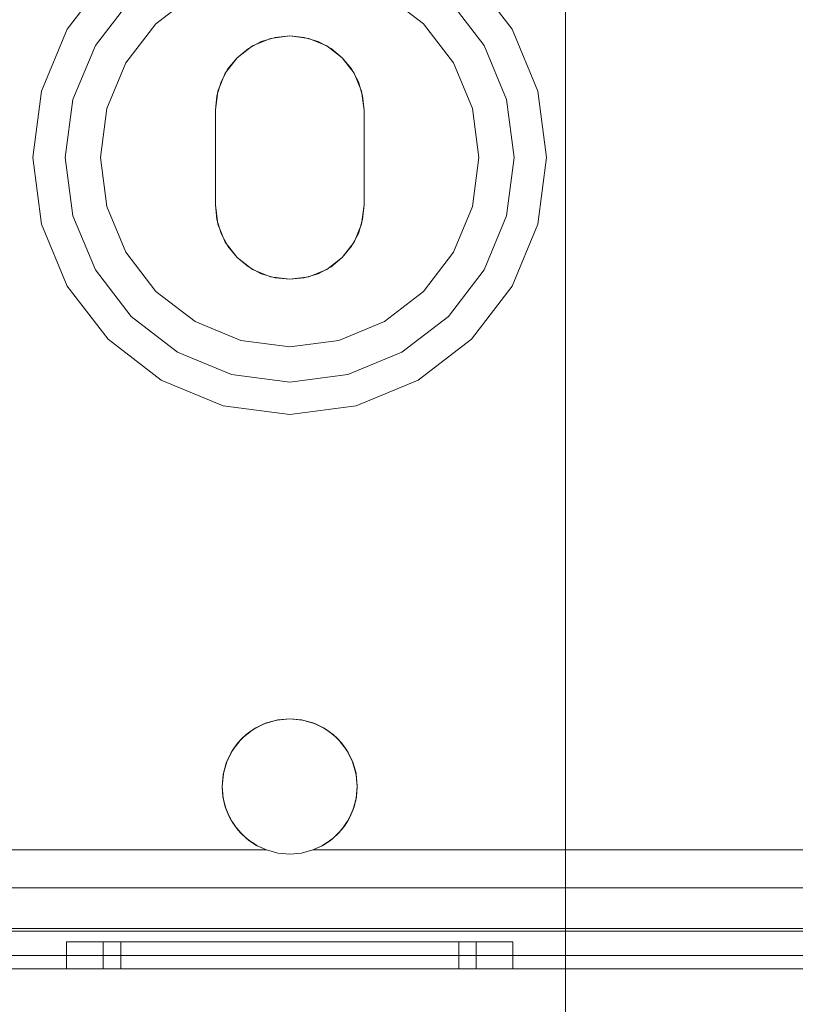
# Model space of a CAD drawing. Extents: x -634 to 300, y 62 to 1102.
# Tile 12 of 125: x -487.437 to -486.863, y 355.909 to 356.637. Entities that reach past the tile are written whole.
import ezdxf
from ezdxf.lldxf.tags import DXFTag

# ---------------------------------------------------------------- set-up
doc = ezdxf.new("R2010")
doc.units = 0
doc.layers.get('0').update_dxf_attribs({"lineweight": 13})
doc.layers.add('70 -71 Achsen- 1 Gebäudeachsen', color=7, linetype='STRICHPUNKT2-A06CPW00L0', lineweight=18)
tags = doc.linetypes.add('STRICHPUNKT2-A06CPW00L0', pattern=[12.7, 6.35, -3.175, 0, -3.175]).pattern_tags.tags
tags[10:11] = [DXFTag(74, 4), DXFTag(75, 0), DXFTag(340, '0'), DXFTag(46, 0.0), DXFTag(50, 0.0), DXFTag(44, 0.0), DXFTag(45, 0.0)]
tags[8:9] = [DXFTag(74, 4), DXFTag(75, 0), DXFTag(340, '0'), DXFTag(46, 0.0), DXFTag(50, 0.0), DXFTag(44, 0.0), DXFTag(45, 0.0)]
tags[6:7] = [DXFTag(74, 4), DXFTag(75, 0), DXFTag(340, '0'), DXFTag(46, 0.0), DXFTag(50, 0.0), DXFTag(44, 0.0), DXFTag(45, 0.0)]
tags[4:5] = [DXFTag(74, 4), DXFTag(75, 0), DXFTag(340, '0'), DXFTag(46, 0.0), DXFTag(50, 0.0), DXFTag(44, 0.0), DXFTag(45, 0.0)]

# ---------------------------------------------------------------- blocks, each defined once
blk = doc.blocks.new('Referenz-A06CPW02L0')
at = {"layer": '70 -71 Achsen- 1 Gebäudeachsen', "color": 0, "linetype": 'STRICHPUNKT2-A06CPW00L0', "ltscale": 0.18}
blk.add_line((-487.03333, 1075.8235), (-487.03333, 76.3835), dxfattribs=at)
blk = doc.blocks.new('Blockreferenz-A06CPW2EL0')
at = {"color": 9, "linetype": 'ByBlock', "lineweight": -2, "ltscale": 0.13, "true_color": 0xc1c9c4}
for p, q in [((-487.37174, 356.66974), (-487.40193, 356.63039)), ((-487.37174, 356.66974), (-487.40193, 356.63039)), ((-487.07284, 356.63039), (-487.10303, 356.66974)), ((-487.07284, 356.63039), (-487.10303, 356.66974)), ((-487.30739, 356.65663), (-487.33638, 356.63438)), ((-487.33638, 356.63438), (-487.30739, 356.65663)), ((-487.13839, 356.63438), (-487.16739, 356.65663)), ((-487.16739, 356.65663), (-487.13839, 356.63438)), ((-487.38115, 356.61839), (-487.35476, 356.65277)), ((-487.35476, 356.65277), (-487.38115, 356.61839)), ((-487.12001, 356.65277), (-487.09362, 356.61839)), ((-487.09362, 356.61839), (-487.12001, 356.65277)), ((-487.33638, 356.63438), (-487.35863, 356.60539)), ((-487.35863, 356.60539), (-487.33638, 356.63438)), ((-487.11614, 356.60539), (-487.13839, 356.63438)), ((-487.13839, 356.63438), (-487.11614, 356.60539)), ((-487.40193, 356.63039), (-487.42091, 356.58456)), ((-487.40193, 356.63039), (-487.42091, 356.58456)), ((-487.05386, 356.58456), (-487.07284, 356.63039)), ((-487.05386, 356.58456), (-487.07284, 356.63039)), ((-487.39773, 356.57835), (-487.38115, 356.61839)), ((-487.38115, 356.61839), (-487.39773, 356.57835)), ((-487.26794, 356.61612), (-487.25843, 356.6212)), ((-487.25843, 356.6212), (-487.26794, 356.61612)), ((-487.26489, 356.61802), (-487.25162, 356.62351)), ((-487.25162, 356.62351), (-487.26489, 356.61802)), ((-487.25843, 356.6212), (-487.24812, 356.62433)), ((-487.24812, 356.62433), (-487.25843, 356.6212)), ((-487.25162, 356.62351), (-487.23739, 356.62539)), ((-487.23739, 356.62539), (-487.25162, 356.62351)), ((-487.24812, 356.62433), (-487.23739, 356.62539)), ((-487.23739, 356.62539), (-487.24812, 356.62433)), ((-487.23739, 356.62539), (-487.22666, 356.62433)), ((-487.22666, 356.62433), (-487.23739, 356.62539)), ((-487.23739, 356.62539), (-487.22315, 356.62351)), ((-487.22315, 356.62351), (-487.23739, 356.62539)), ((-487.22666, 356.62433), (-487.21634, 356.6212)), ((-487.21634, 356.6212), (-487.22666, 356.62433)), ((-487.22315, 356.62351), (-487.20989, 356.61802)), ((-487.20989, 356.61802), (-487.22315, 356.62351)), ((-487.21634, 356.6212), (-487.20683, 356.61612)), ((-487.20683, 356.61612), (-487.21634, 356.6212)), ((-487.09362, 356.61839), (-487.07704, 356.57835)), ((-487.07704, 356.57835), (-487.09362, 356.61839)), ((-487.27628, 356.60928), (-487.26489, 356.61802)), ((-487.26489, 356.61802), (-487.27628, 356.60928)), ((-487.27628, 356.60928), (-487.26794, 356.61612)), ((-487.26794, 356.61612), (-487.27628, 356.60928)), ((-487.20989, 356.61802), (-487.19849, 356.60928)), ((-487.19849, 356.60928), (-487.20989, 356.61802)), ((-487.20683, 356.61612), (-487.19849, 356.60928)), ((-487.19849, 356.60928), (-487.20683, 356.61612)), ((-487.35863, 356.60539), (-487.37261, 356.57162)), ((-487.37261, 356.57162), (-487.35863, 356.60539)), ((-487.28502, 356.59789), (-487.27628, 356.60928)), ((-487.27628, 356.60928), (-487.28502, 356.59789)), ((-487.28312, 356.60094), (-487.27628, 356.60928)), ((-487.27628, 356.60928), (-487.28312, 356.60094)), ((-487.19849, 356.60928), (-487.19165, 356.60094)), ((-487.19165, 356.60094), (-487.19849, 356.60928)), ((-487.19849, 356.60928), (-487.18975, 356.59789)), ((-487.18975, 356.59789), (-487.19849, 356.60928)), ((-487.10216, 356.57162), (-487.11614, 356.60539)), ((-487.11614, 356.60539), (-487.10216, 356.57162)), ((-487.29051, 356.58462), (-487.28502, 356.59789)), ((-487.28502, 356.59789), (-487.29051, 356.58462)), ((-487.2882, 356.59143), (-487.28312, 356.60094)), ((-487.28312, 356.60094), (-487.2882, 356.59143)), ((-487.19165, 356.60094), (-487.18657, 356.59143)), ((-487.18657, 356.59143), (-487.19165, 356.60094)), ((-487.18975, 356.59789), (-487.18426, 356.58462)), ((-487.18426, 356.58462), (-487.18975, 356.59789)), ((-487.29133, 356.58112), (-487.2882, 356.59143)), ((-487.2882, 356.59143), (-487.29133, 356.58112)), ((-487.18657, 356.59143), (-487.18344, 356.58112)), ((-487.18344, 356.58112), (-487.18657, 356.59143)), ((-487.42091, 356.58456), (-487.42739, 356.53539)), ((-487.42091, 356.58456), (-487.42739, 356.53539)), ((-487.29239, 356.57039), (-487.29051, 356.58462)), ((-487.29051, 356.58462), (-487.29239, 356.57039)), ((-487.18426, 356.58462), (-487.18239, 356.57039)), ((-487.18239, 356.57039), (-487.18426, 356.58462)), ((-487.04739, 356.53539), (-487.05386, 356.58456)), ((-487.04739, 356.53539), (-487.05386, 356.58456)), ((-487.40339, 356.53539), (-487.39773, 356.57835)), ((-487.39773, 356.57835), (-487.40339, 356.53539)), ((-487.29239, 356.57039), (-487.29133, 356.58112)), ((-487.29133, 356.58112), (-487.29239, 356.57039)), ((-487.18344, 356.58112), (-487.18239, 356.57039)), ((-487.18239, 356.57039), (-487.18344, 356.58112)), ((-487.07704, 356.57835), (-487.07139, 356.53539)), ((-487.07139, 356.53539), (-487.07704, 356.57835)), ((-487.37261, 356.57162), (-487.37739, 356.53539)), ((-487.37739, 356.53539), (-487.37261, 356.57162)), ((-487.29239, 356.53539), (-487.29239, 356.57039)), ((-487.29239, 356.57039), (-487.29239, 356.53539)), ((-487.29239, 356.57039), (-487.29239, 356.57039)), ((-487.29239, 356.50039), (-487.29239, 356.57039)), ((-487.29239, 356.57039), (-487.29239, 356.50039)), ((-487.29239, 356.57039), (-487.29239, 356.57039)), ((-487.18239, 356.57039), (-487.18239, 356.53539)), ((-487.18239, 356.53539), (-487.18239, 356.57039)), ((-487.18239, 356.57039), (-487.18239, 356.57039)), ((-487.18239, 356.57039), (-487.18239, 356.50039)), ((-487.18239, 356.50039), (-487.18239, 356.57039)), ((-487.18239, 356.57039), (-487.18239, 356.57039)), ((-487.09739, 356.53539), (-487.10216, 356.57162)), ((-487.10216, 356.57162), (-487.09739, 356.53539)), ((-487.42739, 356.53539), (-487.42091, 356.48621)), ((-487.42739, 356.53539), (-487.42091, 356.48621)), ((-487.39773, 356.49242), (-487.40339, 356.53539)), ((-487.40339, 356.53539), (-487.39773, 356.49242)), ((-487.37739, 356.53539), (-487.37261, 356.49915)), ((-487.37261, 356.49915), (-487.37739, 356.53539)), ((-487.29239, 356.50039), (-487.29239, 356.53539)), ((-487.29239, 356.53539), (-487.29239, 356.50039)), ((-487.18239, 356.53539), (-487.18239, 356.50039)), ((-487.18239, 356.50039), (-487.18239, 356.53539)), ((-487.10216, 356.49915), (-487.09739, 356.53539)), ((-487.09739, 356.53539), (-487.10216, 356.49915)), ((-487.07139, 356.53539), (-487.07704, 356.49242)), ((-487.07704, 356.49242), (-487.07139, 356.53539)), ((-487.05386, 356.48621), (-487.04739, 356.53539)), ((-487.05386, 356.48621), (-487.04739, 356.53539)), ((-487.37261, 356.49915), (-487.35863, 356.46539)), ((-487.35863, 356.46539), (-487.37261, 356.49915)), ((-487.29133, 356.48966), (-487.29239, 356.50039)), ((-487.29239, 356.50039), (-487.29133, 356.48966)), ((-487.29239, 356.50039), (-487.29239, 356.50039)), ((-487.29051, 356.48615), (-487.29239, 356.50039)), ((-487.29239, 356.50039), (-487.29051, 356.48615)), ((-487.29239, 356.50039), (-487.29239, 356.50039)), ((-487.18239, 356.50039), (-487.18426, 356.48615)), ((-487.18426, 356.48615), (-487.18239, 356.50039)), ((-487.18239, 356.50039), (-487.18344, 356.48966)), ((-487.18344, 356.48966), (-487.18239, 356.50039)), ((-487.18239, 356.50039), (-487.18239, 356.50039)), ((-487.18239, 356.50039), (-487.18239, 356.50039)), ((-487.11614, 356.46539), (-487.10216, 356.49915)), ((-487.10216, 356.49915), (-487.11614, 356.46539)), ((-487.38115, 356.45239), (-487.39773, 356.49242)), ((-487.39773, 356.49242), (-487.38115, 356.45239)), ((-487.2882, 356.47934), (-487.29133, 356.48966)), ((-487.29133, 356.48966), (-487.2882, 356.47934)), ((-487.18344, 356.48966), (-487.18657, 356.47934)), ((-487.18657, 356.47934), (-487.18344, 356.48966)), ((-487.07704, 356.49242), (-487.09362, 356.45239)), ((-487.09362, 356.45239), (-487.07704, 356.49242)), ((-487.42091, 356.48621), (-487.40193, 356.44039)), ((-487.42091, 356.48621), (-487.40193, 356.44039)), ((-487.28502, 356.47289), (-487.29051, 356.48615)), ((-487.29051, 356.48615), (-487.28502, 356.47289)), ((-487.18426, 356.48615), (-487.18975, 356.47289)), ((-487.18975, 356.47289), (-487.18426, 356.48615)), ((-487.07284, 356.44039), (-487.05386, 356.48621)), ((-487.07284, 356.44039), (-487.05386, 356.48621)), ((-487.28312, 356.46983), (-487.2882, 356.47934)), ((-487.2882, 356.47934), (-487.28312, 356.46983)), ((-487.27628, 356.4615), (-487.28502, 356.47289)), ((-487.28502, 356.47289), (-487.27628, 356.4615)), ((-487.18975, 356.47289), (-487.19849, 356.4615)), ((-487.19849, 356.4615), (-487.18975, 356.47289)), ((-487.18657, 356.47934), (-487.19165, 356.46983)), ((-487.19165, 356.46983), (-487.18657, 356.47934)), ((-487.35863, 356.46539), (-487.33638, 356.43639)), ((-487.33638, 356.43639), (-487.35863, 356.46539)), ((-487.27628, 356.4615), (-487.28312, 356.46983)), ((-487.28312, 356.46983), (-487.27628, 356.4615)), ((-487.19165, 356.46983), (-487.19849, 356.4615)), ((-487.19849, 356.4615), (-487.19165, 356.46983)), ((-487.13839, 356.43639), (-487.11614, 356.46539)), ((-487.11614, 356.46539), (-487.13839, 356.43639)), ((-487.26794, 356.45466), (-487.27628, 356.4615)), ((-487.27628, 356.4615), (-487.26794, 356.45466)), ((-487.26489, 356.45276), (-487.27628, 356.4615)), ((-487.27628, 356.4615), (-487.26489, 356.45276)), ((-487.19849, 356.4615), (-487.20989, 356.45276)), ((-487.20989, 356.45276), (-487.19849, 356.4615)), ((-487.19849, 356.4615), (-487.20683, 356.45466)), ((-487.20683, 356.45466), (-487.19849, 356.4615)), ((-487.35476, 356.41801), (-487.38115, 356.45239)), ((-487.38115, 356.45239), (-487.35476, 356.41801)), ((-487.25843, 356.44957), (-487.26794, 356.45466)), ((-487.26794, 356.45466), (-487.25843, 356.44957)), ((-487.25162, 356.44726), (-487.26489, 356.45276)), ((-487.26489, 356.45276), (-487.25162, 356.44726)), ((-487.20989, 356.45276), (-487.22315, 356.44726)), ((-487.22315, 356.44726), (-487.20989, 356.45276)), ((-487.20683, 356.45466), (-487.21634, 356.44957)), ((-487.21634, 356.44957), (-487.20683, 356.45466)), ((-487.09362, 356.45239), (-487.12001, 356.41801)), ((-487.12001, 356.41801), (-487.09362, 356.45239)), ((-487.24812, 356.44644), (-487.25843, 356.44957)), ((-487.25843, 356.44957), (-487.24812, 356.44644)), ((-487.23739, 356.44539), (-487.25162, 356.44726)), ((-487.25162, 356.44726), (-487.23739, 356.44539)), ((-487.23739, 356.44539), (-487.24812, 356.44644)), ((-487.24812, 356.44644), (-487.23739, 356.44539)), ((-487.22315, 356.44726), (-487.23739, 356.44539)), ((-487.23739, 356.44539), (-487.22315, 356.44726)), ((-487.22666, 356.44644), (-487.23739, 356.44539)), ((-487.23739, 356.44539), (-487.22666, 356.44644)), ((-487.21634, 356.44957), (-487.22666, 356.44644)), ((-487.22666, 356.44644), (-487.21634, 356.44957)), ((-487.40193, 356.44039), (-487.37174, 356.40104)), ((-487.40193, 356.44039), (-487.37174, 356.40104)), ((-487.33638, 356.43639), (-487.30739, 356.41414)), ((-487.30739, 356.41414), (-487.33638, 356.43639)), ((-487.16739, 356.41414), (-487.13839, 356.43639)), ((-487.13839, 356.43639), (-487.16739, 356.41414)), ((-487.10303, 356.40104), (-487.07284, 356.44039)), ((-487.10303, 356.40104), (-487.07284, 356.44039)), ((-487.32039, 356.39163), (-487.35476, 356.41801)), ((-487.35476, 356.41801), (-487.32039, 356.39163)), ((-487.12001, 356.41801), (-487.15439, 356.39163)), ((-487.15439, 356.39163), (-487.12001, 356.41801)), ((-487.30739, 356.41414), (-487.27362, 356.40016)), ((-487.27362, 356.40016), (-487.30739, 356.41414)), ((-487.20115, 356.40016), (-487.16739, 356.41414)), ((-487.16739, 356.41414), (-487.20115, 356.40016)), ((-487.37174, 356.40104), (-487.33239, 356.37084)), ((-487.37174, 356.40104), (-487.33239, 356.37084)), ((-487.27362, 356.40016), (-487.23739, 356.39539)), ((-487.23739, 356.39539), (-487.27362, 356.40016)), ((-487.23739, 356.39539), (-487.20115, 356.40016)), ((-487.20115, 356.40016), (-487.23739, 356.39539)), ((-487.14239, 356.37084), (-487.10303, 356.40104)), ((-487.14239, 356.37084), (-487.10303, 356.40104)), ((-487.28035, 356.37504), (-487.32039, 356.39163)), ((-487.32039, 356.39163), (-487.28035, 356.37504)), ((-487.15439, 356.39163), (-487.19442, 356.37504)), ((-487.19442, 356.37504), (-487.15439, 356.39163)), ((-487.33239, 356.37084), (-487.28656, 356.35186)), ((-487.33239, 356.37084), (-487.28656, 356.35186)), ((-487.23739, 356.36939), (-487.28035, 356.37504)), ((-487.28035, 356.37504), (-487.23739, 356.36939)), ((-487.19442, 356.37504), (-487.23739, 356.36939)), ((-487.23739, 356.36939), (-487.19442, 356.37504)), ((-487.18821, 356.35186), (-487.14239, 356.37084)), ((-487.18821, 356.35186), (-487.14239, 356.37084)), ((-487.28656, 356.35186), (-487.23739, 356.34539)), ((-487.28656, 356.35186), (-487.23739, 356.34539)), ((-487.23739, 356.34539), (-487.18821, 356.35186)), ((-487.23739, 356.34539), (-487.18821, 356.35186)), ((-487.26239, 356.11368), (-487.25449, 356.11737)), ((-487.25652, 356.11658), (-487.26239, 356.11368)), ((-487.25652, 356.11658), (-487.25883, 356.11535)), ((-487.25449, 356.11737), (-487.25652, 356.11658)), ((-487.25556, 356.11687), (-487.25652, 356.11658)), ((-487.24958, 356.11869), (-487.25556, 356.11687)), ((-487.25449, 356.11737), (-487.24607, 356.11963)), ((-487.24714, 356.11943), (-487.25449, 356.11737)), ((-487.24714, 356.11943), (-487.24958, 356.11869)), ((-487.24607, 356.11963), (-487.24714, 356.11943)), ((-487.24663, 356.11948), (-487.24714, 356.11943)), ((-487.23739, 356.12039), (-487.24663, 356.11948)), ((-487.24607, 356.11963), (-487.23739, 356.12039)), ((-487.23739, 356.12039), (-487.24607, 356.11963)), ((-487.23739, 356.12039), (-487.2287, 356.11963)), ((-487.22814, 356.11948), (-487.23739, 356.12039)), ((-487.2287, 356.11963), (-487.23739, 356.12039)), ((-487.2287, 356.11963), (-487.22028, 356.11737)), ((-487.22763, 356.11943), (-487.2287, 356.11963)), ((-487.22763, 356.11943), (-487.22814, 356.11948)), ((-487.2252, 356.11869), (-487.22763, 356.11943)), ((-487.22028, 356.11737), (-487.22763, 356.11943)), ((-487.21921, 356.11687), (-487.2252, 356.11869)), ((-487.22028, 356.11737), (-487.21238, 356.11368)), ((-487.21825, 356.11658), (-487.22028, 356.11737)), ((-487.21825, 356.11658), (-487.21921, 356.11687)), ((-487.21594, 356.11535), (-487.21825, 356.11658)), ((-487.21238, 356.11368), (-487.21825, 356.11658)), ((-487.2757, 356.10252), (-487.26953, 356.10868)), ((-487.26953, 356.10868), (-487.27274, 356.10574)), ((-487.26697, 356.11047), (-487.27124, 356.10697)), ((-487.26953, 356.10868), (-487.26239, 356.11368)), ((-487.26516, 356.11196), (-487.26953, 356.10868)), ((-487.26516, 356.11196), (-487.26697, 356.11047)), ((-487.26239, 356.11368), (-487.26516, 356.11196)), ((-487.26385, 356.11266), (-487.26516, 356.11196)), ((-487.25883, 356.11535), (-487.26385, 356.11266)), ((-487.21092, 356.11266), (-487.21594, 356.11535)), ((-487.21238, 356.11368), (-487.20524, 356.10868)), ((-487.20961, 356.11196), (-487.21238, 356.11368)), ((-487.20961, 356.11196), (-487.21092, 356.11266)), ((-487.2078, 356.11047), (-487.20961, 356.11196)), ((-487.20524, 356.10868), (-487.20961, 356.11196)), ((-487.20353, 356.10697), (-487.2078, 356.11047)), ((-487.20524, 356.10868), (-487.19907, 356.10252)), ((-487.20203, 356.10574), (-487.20524, 356.10868)), ((-487.28069, 356.09537), (-487.2757, 356.10252)), ((-487.2757, 356.10252), (-487.27896, 356.09817)), ((-487.27398, 356.10424), (-487.27748, 356.09997)), ((-487.27274, 356.10574), (-487.2757, 356.10252)), ((-487.27274, 356.10574), (-487.27398, 356.10424)), ((-487.27124, 356.10697), (-487.27274, 356.10574)), ((-487.20203, 356.10574), (-487.20353, 356.10697)), ((-487.20079, 356.10424), (-487.20203, 356.10574)), ((-487.19907, 356.10252), (-487.20203, 356.10574)), ((-487.19729, 356.09997), (-487.20079, 356.10424)), ((-487.19907, 356.10252), (-487.19408, 356.09537)), ((-487.19581, 356.09817), (-487.19907, 356.10252)), ((-487.28438, 356.08747), (-487.28069, 356.09537)), ((-487.28069, 356.09537), (-487.28358, 356.08952)), ((-487.27966, 356.09684), (-487.28235, 356.09183)), ((-487.27896, 356.09817), (-487.28069, 356.09537)), ((-487.27896, 356.09817), (-487.27966, 356.09684)), ((-487.27748, 356.09997), (-487.27896, 356.09817)), ((-487.19581, 356.09817), (-487.19729, 356.09997)), ((-487.19511, 356.09684), (-487.19581, 356.09817)), ((-487.19408, 356.09537), (-487.19581, 356.09817)), ((-487.19242, 356.09183), (-487.19511, 356.09684)), ((-487.19408, 356.09537), (-487.19039, 356.08747)), ((-487.19119, 356.08952), (-487.19408, 356.09537)), ((-487.28663, 356.07905), (-487.28438, 356.08747)), ((-487.28438, 356.08747), (-487.28642, 356.08014)), ((-487.28387, 356.08855), (-487.28568, 356.08259)), ((-487.28358, 356.08952), (-487.28438, 356.08747)), ((-487.28358, 356.08952), (-487.28387, 356.08855)), ((-487.28235, 356.09183), (-487.28358, 356.08952)), ((-487.19119, 356.08952), (-487.19242, 356.09183)), ((-487.1909, 356.08855), (-487.19119, 356.08952)), ((-487.19039, 356.08747), (-487.19119, 356.08952)), ((-487.18909, 356.08259), (-487.1909, 356.08855)), ((-487.19039, 356.08747), (-487.18814, 356.07905)), ((-487.18835, 356.08014), (-487.19039, 356.08747)), ((-487.28648, 356.07962), (-487.28737, 356.07058)), ((-487.28642, 356.08014), (-487.28663, 356.07905)), ((-487.28642, 356.08014), (-487.28648, 356.07962)), ((-487.28568, 356.08259), (-487.28642, 356.08014)), ((-487.18835, 356.08014), (-487.18909, 356.08259)), ((-487.18829, 356.07962), (-487.18835, 356.08014)), ((-487.18814, 356.07905), (-487.18835, 356.08014)), ((-487.1874, 356.07058), (-487.18829, 356.07962)), ((-487.28739, 356.07036), (-487.28663, 356.07905)), ((-487.28663, 356.07905), (-487.28739, 356.07039)), ((-487.18814, 356.07905), (-487.18739, 356.07036)), ((-487.18739, 356.07039), (-487.18814, 356.07905)), ((-487.28737, 356.07058), (-487.28739, 356.07039)), ((-487.28739, 356.07039), (-487.28738, 356.07037)), ((-487.28739, 356.07039), (-487.28739, 356.07036)), ((-487.28662, 356.06168), (-487.28739, 356.07036)), ((-487.28739, 356.07036), (-487.2868, 356.06277)), ((-487.28738, 356.07037), (-487.28737, 356.07019)), ((-487.28737, 356.07019), (-487.2868, 356.06277)), ((-487.18739, 356.07036), (-487.18815, 356.06168)), ((-487.18797, 356.06277), (-487.18739, 356.07036)), ((-487.18797, 356.06277), (-487.1874, 356.07019)), ((-487.18739, 356.07039), (-487.1874, 356.07058)), ((-487.1874, 356.07019), (-487.18739, 356.07037)), ((-487.18739, 356.07037), (-487.18739, 356.07039)), ((-487.18739, 356.07036), (-487.18739, 356.07039)), ((-487.2868, 356.06277), (-487.28667, 356.06219)), ((-487.2868, 356.06277), (-487.28662, 356.06168)), ((-487.28667, 356.06219), (-487.28605, 356.05956)), ((-487.28436, 356.05326), (-487.28662, 356.06168)), ((-487.28662, 356.06168), (-487.28507, 356.05534)), ((-487.28605, 356.05956), (-487.28507, 356.05534)), ((-487.18815, 356.06168), (-487.19041, 356.05326)), ((-487.1897, 356.05534), (-487.18815, 356.06168)), ((-487.1897, 356.05534), (-487.18872, 356.05956)), ((-487.18872, 356.05956), (-487.1881, 356.06219)), ((-487.18815, 356.06168), (-487.18797, 356.06277)), ((-487.1881, 356.06219), (-487.18797, 356.06277)), ((-487.28507, 356.05534), (-487.28462, 356.05422)), ((-487.28507, 356.05534), (-487.28436, 356.05326)), ((-487.28462, 356.05422), (-487.28344, 356.05128)), ((-487.28067, 356.04536), (-487.28436, 356.05326)), ((-487.28436, 356.05326), (-487.28222, 356.04826)), ((-487.28344, 356.05128), (-487.28222, 356.04826)), ((-487.19041, 356.05326), (-487.1941, 356.04536)), ((-487.19255, 356.04826), (-487.19041, 356.05326)), ((-487.19255, 356.04826), (-487.19133, 356.05128)), ((-487.19133, 356.05128), (-487.19015, 356.05422)), ((-487.19041, 356.05326), (-487.1897, 356.05534)), ((-487.19015, 356.05422), (-487.1897, 356.05534)), ((-487.28222, 356.04826), (-487.28129, 356.04668)), ((-487.28222, 356.04826), (-487.28067, 356.04536)), ((-487.28129, 356.04668), (-487.2796, 356.04383)), ((-487.27566, 356.03822), (-487.28067, 356.04536)), ((-487.28067, 356.04536), (-487.27833, 356.04169)), ((-487.2796, 356.04383), (-487.27833, 356.04169)), ((-487.1941, 356.04536), (-487.19911, 356.03822)), ((-487.19644, 356.04169), (-487.1941, 356.04536)), ((-487.19644, 356.04169), (-487.19517, 356.04383)), ((-487.19517, 356.04383), (-487.19348, 356.04668)), ((-487.1941, 356.04536), (-487.19255, 356.04826)), ((-487.19348, 356.04668), (-487.19255, 356.04826)), ((-487.27833, 356.04169), (-487.27674, 356.03976)), ((-487.27833, 356.04169), (-487.27566, 356.03822)), ((-487.27674, 356.03976), (-487.27464, 356.03719)), ((-487.26949, 356.03206), (-487.27566, 356.03822)), ((-487.27566, 356.03822), (-487.27348, 356.03579)), ((-487.27464, 356.03719), (-487.27348, 356.03579)), ((-487.27348, 356.03579), (-487.27104, 356.0336)), ((-487.27348, 356.03579), (-487.26949, 356.03206)), ((-487.19911, 356.03822), (-487.20528, 356.03206)), ((-487.20528, 356.03206), (-487.20129, 356.03579)), ((-487.20373, 356.0336), (-487.20129, 356.03579)), ((-487.20129, 356.03579), (-487.19911, 356.03822)), ((-487.20129, 356.03579), (-487.20013, 356.03719)), ((-487.20013, 356.03719), (-487.19803, 356.03976)), ((-487.19911, 356.03822), (-487.19644, 356.04169)), ((-487.19803, 356.03976), (-487.19644, 356.04169)), ((-487.27104, 356.0336), (-487.26868, 356.03149)), ((-487.26235, 356.02706), (-487.26949, 356.03206)), ((-487.26949, 356.03206), (-487.2678, 356.0307)), ((-487.26868, 356.03149), (-487.2678, 356.0307)), ((-487.2678, 356.0307), (-487.26414, 356.02831)), ((-487.2678, 356.0307), (-487.26235, 356.02706)), ((-487.20528, 356.03206), (-487.21242, 356.02706)), ((-487.21242, 356.02706), (-487.20697, 356.0307)), ((-487.21063, 356.02831), (-487.20697, 356.0307)), ((-487.20697, 356.0307), (-487.20528, 356.03206)), ((-487.20697, 356.0307), (-487.20609, 356.03149)), ((-487.20609, 356.03149), (-487.20373, 356.0336)), ((-487.25444, 356.02339), (-487.54485, 356.02339)), ((-487.5446, 356.02339), (-487.25444, 356.02339)), ((-487.26414, 356.02831), (-487.26189, 356.02685)), ((-487.25444, 356.02339), (-487.26235, 356.02706)), ((-487.26235, 356.02706), (-487.2614, 356.02653)), ((-487.26189, 356.02685), (-487.2614, 356.02653)), ((-487.2614, 356.02653), (-487.25444, 356.02339)), ((-487.25444, 356.02339), (-487.24605, 356.02114)), ((-487.24605, 356.02114), (-487.25444, 356.02339)), ((-487.25444, 356.02339), (-487.25444, 356.02339)), ((-487.22872, 356.02114), (-487.22033, 356.02339)), ((-487.22033, 356.02339), (-487.22872, 356.02114)), ((-487.21242, 356.02706), (-487.22033, 356.02339)), ((-487.22033, 356.02339), (-487.21337, 356.02653)), ((-487.22033, 356.02339), (-486.80239, 356.02339)), ((-486.80239, 356.02339), (-487.22033, 356.02339)), ((-487.22033, 356.02339), (-487.22033, 356.02339)), ((-487.21337, 356.02653), (-487.21242, 356.02706)), ((-487.21337, 356.02653), (-487.21288, 356.02685)), ((-487.21288, 356.02685), (-487.21063, 356.02831)), ((-487.24605, 356.02114), (-487.23739, 356.02039)), ((-487.23739, 356.02039), (-487.24605, 356.02114)), ((-487.23739, 356.02039), (-487.22872, 356.02114)), ((-487.22872, 356.02114), (-487.23739, 356.02039)), ((-485.56339, 355.99539), (-487.51139, 355.99539)), ((-487.51139, 355.99539), (-486.80239, 355.99539)), ((-486.83739, 355.96539), (-487.68739, 355.96539)), ((-485.38739, 355.96339), (-487.68739, 355.96339)), ((-487.51139, 355.96339), (-485.56339, 355.96339)), ((-487.39676, 355.95539), (-487.40239, 355.95539)), ((-487.40239, 355.95539), (-487.40239, 355.93539)), ((-487.40239, 355.95539), (-487.39676, 355.95539)), ((-487.38028, 355.95539), (-487.39676, 355.95539)), ((-487.39676, 355.95539), (-487.38028, 355.95539)), ((-487.35406, 355.95539), (-487.38028, 355.95539)), ((-487.38028, 355.95539), (-487.35406, 355.95539)), ((-487.37059, 355.95539), (-487.37529, 355.95539)), ((-487.37529, 355.95539), (-487.37529, 355.93539)), ((-487.37529, 355.95539), (-487.37059, 355.95539)), ((-487.35681, 355.95539), (-487.37059, 355.95539)), ((-487.37059, 355.95539), (-487.35681, 355.95539)), ((-487.35813, 355.95539), (-487.36239, 355.95539)), ((-487.36239, 355.95539), (-487.36239, 355.93539)), ((-487.35813, 355.95539), (-487.36239, 355.95539)), ((-487.34564, 355.95539), (-487.35813, 355.95539)), ((-487.34564, 355.95539), (-487.35813, 355.95539)), ((-487.3349, 355.95539), (-487.35681, 355.95539)), ((-487.35681, 355.95539), (-487.3349, 355.95539)), ((-487.31989, 355.95539), (-487.35406, 355.95539)), ((-487.35406, 355.95539), (-487.31989, 355.95539)), ((-487.32577, 355.95539), (-487.34564, 355.95539)), ((-487.32577, 355.95539), (-487.34564, 355.95539)), ((-487.30634, 355.95539), (-487.3349, 355.95539)), ((-487.3349, 355.95539), (-487.30634, 355.95539)), ((-487.29989, 355.95539), (-487.32577, 355.95539)), ((-487.29989, 355.95539), (-487.32577, 355.95539)), ((-487.28009, 355.95539), (-487.31989, 355.95539)), ((-487.31989, 355.95539), (-487.28009, 355.95539)), ((-487.27308, 355.95539), (-487.30634, 355.95539)), ((-487.30634, 355.95539), (-487.27308, 355.95539)), ((-487.26974, 355.95539), (-487.29989, 355.95539)), ((-487.26974, 355.95539), (-487.29989, 355.95539)), ((-487.23739, 355.95539), (-487.28009, 355.95539)), ((-487.28009, 355.95539), (-487.23739, 355.95539)), ((-487.23739, 355.95539), (-487.27308, 355.95539)), ((-487.27308, 355.95539), (-487.23739, 355.95539)), ((-487.23739, 355.95539), (-487.26974, 355.95539)), ((-487.23739, 355.95539), (-487.26974, 355.95539)), ((-487.20169, 355.95539), (-487.23739, 355.95539)), ((-487.19468, 355.95539), (-487.23739, 355.95539)), ((-487.20503, 355.95539), (-487.23739, 355.95539)), ((-487.23739, 355.95539), (-487.20169, 355.95539)), ((-487.23739, 355.95539), (-487.19468, 355.95539)), ((-487.20503, 355.95539), (-487.23739, 355.95539)), ((-487.17489, 355.95539), (-487.20503, 355.95539)), ((-487.17489, 355.95539), (-487.20503, 355.95539)), ((-487.16844, 355.95539), (-487.20169, 355.95539)), ((-487.20169, 355.95539), (-487.16844, 355.95539)), ((-487.15489, 355.95539), (-487.19468, 355.95539)), ((-487.19468, 355.95539), (-487.15489, 355.95539)), ((-487.149, 355.95539), (-487.17489, 355.95539)), ((-487.149, 355.95539), (-487.17489, 355.95539)), ((-487.13988, 355.95539), (-487.16844, 355.95539)), ((-487.16844, 355.95539), (-487.13988, 355.95539)), ((-487.12071, 355.95539), (-487.15489, 355.95539)), ((-487.15489, 355.95539), (-487.12071, 355.95539)), ((-487.12913, 355.95539), (-487.149, 355.95539)), ((-487.12913, 355.95539), (-487.149, 355.95539)), ((-487.11796, 355.95539), (-487.13988, 355.95539)), ((-487.13988, 355.95539), (-487.11796, 355.95539)), ((-487.11664, 355.95539), (-487.12913, 355.95539)), ((-487.11664, 355.95539), (-487.12913, 355.95539)), ((-487.09449, 355.95539), (-487.12071, 355.95539)), ((-487.12071, 355.95539), (-487.09449, 355.95539)), ((-487.10418, 355.95539), (-487.11796, 355.95539)), ((-487.11796, 355.95539), (-487.10418, 355.95539)), ((-487.11239, 355.95539), (-487.11664, 355.95539)), ((-487.11239, 355.95539), (-487.11664, 355.95539)), ((-487.11239, 355.93539), (-487.11239, 355.95539)), ((-487.09949, 355.95539), (-487.10418, 355.95539)), ((-487.10418, 355.95539), (-487.09949, 355.95539)), ((-487.09949, 355.93539), (-487.09949, 355.95539)), ((-487.07801, 355.95539), (-487.09449, 355.95539)), ((-487.09449, 355.95539), (-487.07801, 355.95539)), ((-487.07239, 355.95539), (-487.07801, 355.95539)), ((-487.07801, 355.95539), (-487.07239, 355.95539)), ((-487.07239, 355.93539), (-487.07239, 355.95539)), ((-486.53739, 355.94539), (-487.57739, 355.94539)), ((-486.53739, 355.94539), (-487.57739, 355.94539)), ((-485.50739, 355.94539), (-487.56739, 355.94539)), ((-485.50739, 355.94539), (-487.56739, 355.94539)), ((-487.68739, 355.93539), (-485.38739, 355.93539)), ((-487.68739, 355.93539), (-485.38739, 355.93539)), ((-487.57739, 355.93539), (-486.53739, 355.93539)), ((-486.53739, 355.93539), (-487.57739, 355.93539)), ((-487.56739, 355.93539), (-485.50739, 355.93539)), ((-485.50739, 355.93539), (-487.56739, 355.93539)), ((-487.40239, 355.93539), (-487.39676, 355.93539)), ((-487.40239, 355.93539), (-487.39676, 355.93539)), ((-487.39676, 355.93539), (-487.38028, 355.93539)), ((-487.39676, 355.93539), (-487.38028, 355.93539)), ((-487.38028, 355.93539), (-487.35406, 355.93539)), ((-487.38028, 355.93539), (-487.35406, 355.93539)), ((-487.37529, 355.93539), (-487.37264, 355.93539)), ((-487.37529, 355.93539), (-487.37264, 355.93539)), ((-487.37264, 355.93539), (-487.36479, 355.93539)), ((-487.37264, 355.93539), (-487.36479, 355.93539)), ((-487.36479, 355.93539), (-487.35204, 355.93539)), ((-487.36479, 355.93539), (-487.35204, 355.93539)), ((-487.36239, 355.93539), (-487.35998, 355.93539)), ((-487.36239, 355.93539), (-487.35998, 355.93539)), ((-487.35998, 355.93539), (-487.35287, 355.93539)), ((-487.35998, 355.93539), (-487.35287, 355.93539)), ((-487.35406, 355.93539), (-487.31989, 355.93539)), ((-487.35406, 355.93539), (-487.31989, 355.93539)), ((-487.35287, 355.93539), (-487.34132, 355.93539)), ((-487.35287, 355.93539), (-487.34132, 355.93539)), ((-487.35204, 355.93539), (-487.3349, 355.93539)), ((-487.35204, 355.93539), (-487.3349, 355.93539)), ((-487.34132, 355.93539), (-487.32577, 355.93539)), ((-487.34132, 355.93539), (-487.32577, 355.93539)), ((-487.3349, 355.93539), (-487.314, 355.93539)), ((-487.3349, 355.93539), (-487.314, 355.93539)), ((-487.32577, 355.93539), (-487.30683, 355.93539)), ((-487.32577, 355.93539), (-487.30683, 355.93539)), ((-487.31989, 355.93539), (-487.28009, 355.93539)), ((-487.31989, 355.93539), (-487.28009, 355.93539)), ((-487.314, 355.93539), (-487.29016, 355.93539)), ((-487.314, 355.93539), (-487.29016, 355.93539)), ((-487.30683, 355.93539), (-487.28522, 355.93539)), ((-487.30683, 355.93539), (-487.28522, 355.93539)), ((-487.29016, 355.93539), (-487.26429, 355.93539)), ((-487.29016, 355.93539), (-487.26429, 355.93539)), ((-487.28522, 355.93539), (-487.26177, 355.93539)), ((-487.28522, 355.93539), (-487.26177, 355.93539)), ((-487.28009, 355.93539), (-487.23739, 355.93539)), ((-487.28009, 355.93539), (-487.23739, 355.93539)), ((-487.26429, 355.93539), (-487.23739, 355.93539)), ((-487.26429, 355.93539), (-487.23739, 355.93539)), ((-487.26177, 355.93539), (-487.23739, 355.93539)), ((-487.26177, 355.93539), (-487.23739, 355.93539)), ((-487.23739, 355.93539), (-487.21048, 355.93539)), ((-487.23739, 355.93539), (-487.19468, 355.93539)), ((-487.23739, 355.93539), (-487.213, 355.93539)), ((-487.23739, 355.93539), (-487.19468, 355.93539)), ((-487.23739, 355.93539), (-487.21048, 355.93539)), ((-487.23739, 355.93539), (-487.213, 355.93539)), ((-487.213, 355.93539), (-487.18955, 355.93539)), ((-487.213, 355.93539), (-487.18955, 355.93539)), ((-487.21048, 355.93539), (-487.18461, 355.93539)), ((-487.21048, 355.93539), (-487.18461, 355.93539)), ((-487.19468, 355.93539), (-487.15489, 355.93539)), ((-487.19468, 355.93539), (-487.15489, 355.93539)), ((-487.18955, 355.93539), (-487.16794, 355.93539)), ((-487.18955, 355.93539), (-487.16794, 355.93539)), ((-487.18461, 355.93539), (-487.16077, 355.93539)), ((-487.18461, 355.93539), (-487.16077, 355.93539)), ((-487.16794, 355.93539), (-487.149, 355.93539)), ((-487.16794, 355.93539), (-487.149, 355.93539)), ((-487.16077, 355.93539), (-487.13988, 355.93539)), ((-487.16077, 355.93539), (-487.13988, 355.93539)), ((-487.15489, 355.93539), (-487.12071, 355.93539)), ((-487.15489, 355.93539), (-487.12071, 355.93539)), ((-487.149, 355.93539), (-487.13345, 355.93539)), ((-487.149, 355.93539), (-487.13345, 355.93539)), ((-487.13988, 355.93539), (-487.12273, 355.93539)), ((-487.13988, 355.93539), (-487.12273, 355.93539)), ((-487.13345, 355.93539), (-487.1219, 355.93539)), ((-487.13345, 355.93539), (-487.1219, 355.93539)), ((-487.12273, 355.93539), (-487.10998, 355.93539)), ((-487.12273, 355.93539), (-487.10998, 355.93539)), ((-487.1219, 355.93539), (-487.11479, 355.93539)), ((-487.1219, 355.93539), (-487.11479, 355.93539)), ((-487.12071, 355.93539), (-487.09449, 355.93539)), ((-487.12071, 355.93539), (-487.09449, 355.93539)), ((-487.11479, 355.93539), (-487.11239, 355.93539)), ((-487.11479, 355.93539), (-487.11239, 355.93539)), ((-487.10998, 355.93539), (-487.10213, 355.93539)), ((-487.10998, 355.93539), (-487.10213, 355.93539)), ((-487.10213, 355.93539), (-487.09949, 355.93539)), ((-487.10213, 355.93539), (-487.09949, 355.93539)), ((-487.09449, 355.93539), (-487.07801, 355.93539)), ((-487.09449, 355.93539), (-487.07801, 355.93539)), ((-487.07801, 355.93539), (-487.07239, 355.93539)), ((-487.07801, 355.93539), (-487.07239, 355.93539))]:
    blk.add_line(p, q, dxfattribs=at)

msp = doc.modelspace()

# ---------------------------------------------------------------- block references
at = {"color": 8, "lineweight": 13, "ltscale": 0.13, "true_color": 0x808080}
msp.add_blockref('Referenz-A06CPW02L0', (0, 0), dxfattribs=at)
at = {"ltscale": 0.13}
msp.add_blockref('Blockreferenz-A06CPW2EL0', (0, 0), dxfattribs=at)

doc.saveas('drawing.dxf')
